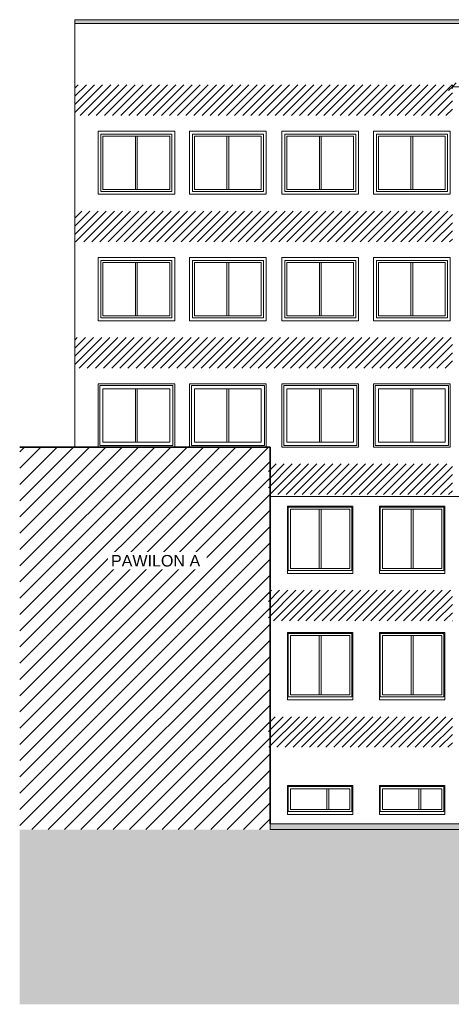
# Model space of a CAD drawing. Header units: centimetres. Extents: x -2992 to 20738, y -8842 to 3590.
# Tile 2 of 6: x -2992 to -1866, y -651 to 1920. Entities that reach past the tile are written whole.
import ezdxf

# ---------------------------------------------------------------- set-up
doc = ezdxf.new("R2010")
doc.units = ezdxf.units.CM
for name, color, linetype, lineweight in [('A-ANNO-DIMS', 211, 'Continuous', 13), ('A-ANNO-DIMS-100', 211, 'Continuous', 13), ('A-DETL-GENF', 92, 'Continuous', 9), ('A-DETL-THIN', 151, 'Continuous', 9), ('A-DETL-WIDE', 214, 'Continuous', 35), ('A-FLOR', 192, 'Continuous', 13), ('A-GLAZ', 151, 'Continuous', 13), ('A-WALL', 113, 'Continuous', 13), ('G-ANNO-TEXT', 231, 'Continuous', 13)]:
    doc.layers.add(name, color=color, linetype=linetype, lineweight=lineweight)
doc.styles.add('Arial', font='arial.ttf', dxfattribs={"height": 30})
doc.styles.add('Arial Narrow', font='ARIALN.TTF', dxfattribs={"height": 20})
doc.dimstyles.new('Diagonal_1_100__0__wewnętrzne', dxfattribs={"dimscale": 30.48, "dimtxt": 20.468619, "dimasz": 0.656168, "dimexe": 0.164042, "dimexo": 0.0625, "dimgap": 0.032808, "dimtad": 1, "dimdec": 0, "dimdsep": 46, "dimtxsty": 'Arial Narrow', "dimblk1": 'OBLIQUE', "dimblk2": 'OBLIQUE', "dimsah": 1, "dimcen": 0.09, "dimazin": 0, "dimtfac": 1, "dimtdec": 4, "dimtix": 1, "dimtmove": 0, "dimatfit": 3, "dimfxl": 0.164042, "dimfxlon": 1, "dimtvp": 1, "dimtolj": 1, "dimtzin": 0, "dimarcsym": 2})
pattern_1 = [(45, (-3740.95, 0), (-10.6066, 10.6066), [])]

# ---------------------------------------------------------------- blocks, each defined once
blk = doc.blocks.new('Okno - automatyczna etykieta - 181x181 _nietypowy podział_-2208597-Elewacja zachodnia - stan projektowany')
at = {"layer": 'A-GLAZ'}
for p, q in [((-611.3, 317.5), (-445.3, 317.5)), ((-611.3, 317.5), (-611.3, 151.5)), ((-605.8, 312), (-450.8, 312)), ((-605.8, 312), (-605.8, 157)), ((-450.8, 312), (-450.8, 157)), ((-445.3, 317.5), (-445.3, 151.5)), ((-605.8, 157), (-450.8, 157)), ((-611.3, 151.5), (-445.3, 151.5))]:
    blk.add_line(p, q, dxfattribs=at)
blk = doc.blocks.new('Okno - automatyczna etykieta - 181x181 PPOŻ-2606967-Elewacja zachodnia - stan projektowany')
at = {"layer": 'A-GLAZ'}
for p, q in [((-2291.3, 647.5), (-2125.3, 647.5)), ((-2291.3, 647.5), (-2291.3, 481.5)), ((-2125.3, 647.5), (-2125.3, 481.5)), ((-2285.8, 642), (-2130.8, 642)), ((-2285.8, 642), (-2285.8, 487)), ((-2130.8, 642), (-2130.8, 487)), ((-2291.3, 481.5), (-2125.3, 481.5)), ((-2285.8, 487), (-2130.8, 487))]:
    blk.add_line(p, q, dxfattribs=at)
blk = doc.blocks.new('Okno - automatyczna etykieta - 181x80cm _nietypowy podział_-2208607-Elewacja zachodnia - stan projektowany')
at = {"layer": 'A-GLAZ'}
for p, q in [((-611.3, -82.5), (-445.3, -82.5)), ((-611.3, -82.5), (-611.3, -147.5)), ((-605.8, -88), (-450.8, -88)), ((-605.8, -88), (-605.8, -142)), ((-450.8, -88), (-450.8, -142)), ((-445.3, -82.5), (-445.3, -147.5)), ((-611.3, -147.5), (-445.3, -147.5)), ((-605.8, -142), (-450.8, -142))]:
    blk.add_line(p, q, dxfattribs=at)
blk = doc.blocks.new('Okno - automatyczna etykieta - 200x165 _projektowane_-2617392-Elewacja zachodnia - stan projektowany')
at = {"layer": 'A-GLAZ'}
for p, q in [((-2780.3, 1291.5), (-2595.3, 1291.5)), ((-2780.3, 1291.5), (-2780.3, 1141.5)), ((-2774.8, 1286), (-2600.8, 1286)), ((-2774.8, 1286), (-2774.8, 1147)), ((-2690.3, 1147), (-2690.3, 1286)), ((-2685.3, 1286), (-2685.3, 1147)), ((-2600.8, 1286), (-2600.8, 1147)), ((-2595.3, 1291.5), (-2595.3, 1141.5)), ((-2780.3, 1141.5), (-2595.3, 1141.5)), ((-2774.8, 1147), (-2600.8, 1147))]:
    blk.add_line(p, q, dxfattribs=at)
blk = doc.blocks.new('Okno - automatyczna etykieta - 200x165 _projektowane_-2617502-Elewacja zachodnia - stan projektowany')
at = {"layer": 'A-GLAZ'}
for p, q in [((-2541.3, 1141.5), (-2541.3, 1291.5)), ((-2541.3, 1291.5), (-2356.3, 1291.5)), ((-2535.8, 1147), (-2535.8, 1286)), ((-2535.8, 1286), (-2361.8, 1286)), ((-2451.3, 1147), (-2451.3, 1286)), ((-2446.3, 1286), (-2446.3, 1147)), ((-2361.8, 1147), (-2361.8, 1286)), ((-2356.3, 1141.5), (-2356.3, 1291.5)), ((-2541.3, 1141.5), (-2356.3, 1141.5)), ((-2535.8, 1147), (-2361.8, 1147))]:
    blk.add_line(p, q, dxfattribs=at)
blk = doc.blocks.new('Okno - automatyczna etykieta - 200x165 _projektowane_-2642389-Elewacja zachodnia - stan projektowany')
at = {"layer": 'A-GLAZ'}
for p, q in [((-2592.3, 964.5), (-2783.3, 964.5)), ((-2783.3, 964.5), (-2783.3, 808.5)), ((-2774.8, 817), (-2774.8, 956)), ((-2774.8, 956), (-2600.8, 956)), ((-2690.3, 956), (-2690.3, 817)), ((-2685.3, 817), (-2685.3, 956)), ((-2600.8, 817), (-2600.8, 956)), ((-2592.3, 808.5), (-2592.3, 964.5)), ((-2783.3, 808.5), (-2592.3, 808.5)), ((-2774.8, 817), (-2600.8, 817))]:
    blk.add_line(p, q, dxfattribs=at)
blk = doc.blocks.new('DIMBLOCK3-Elewacja zachodnia - stan projektowany')
at = {"layer": 'A-ANNO-DIMS-100'}
for p, q in [((-1863.3, 1744.9), (-1853.3, 1754.9)), ((-1863.3, 1739.9), (-1863.3, 1749.9)), ((-1663.3, 1744.9), (-1653.3, 1754.9)), ((-1663.3, 1739.9), (-1663.3, 1749.9)), ((-1863.3, 1744.9), (-1873.3, 1734.9)), ((-1663.3, 1744.9), (-1863.3, 1744.9)), ((-1863.3, 1744.9), (-1863.3, 1739.9)), ((-1663.3, 1744.9), (-1673.3, 1734.9)), ((-1663.3, 1744.9), (-1663.3, 1739.9))]:
    blk.add_line(p, q, dxfattribs=at)
at = {"layer": 'A-ANNO-DIMS-100', "color": 0, "insert": (-1763.3, 1804.9), "char_height": 20, "width": 52.069, "attachment_point": 2, "line_spacing_factor": 0.974696, "style": 'Arial Narrow'}
blk.add_mtext('min.200', dxfattribs=at)
blk = doc.blocks.new('_Oblique')
at = {"color": 0, "linetype": 'ByBlock', "lineweight": -2}
blk.add_line((-0.5, -0.5), (0.5, 0.5), dxfattribs=at)

msp = doc.modelspace()

# ---------------------------------------------------------------- hatches: boundary and pattern name
at = {"layer": 'A-DETL-GENF'}
for points in [[(-2848.3, 1910), (-108.3, 1910), (-108.3, 1920), (-2848.3, 1920)], [(-309.6, -651), (73.6, -651), (73.6, -195), (-2992.1, -195), (-2992.1, -651), (-501.2, -651)], [(-501.2, -195), (-437.8, -195), (-437.8, -180), (-2338.3, -180), (-2338.3, -195), (-560.7, -195)]]:
    msp.add_hatch(color=7, dxfattribs=at).paths.add_polyline_path(points, flags=0)
h = msp.add_hatch(dxfattribs=at)
h.set_pattern_fill('FP_3', color=8, style=0, pattern_type=2)
h.set_pattern_definition(pattern_1)
h.paths.add_polyline_path([(-132.3, 1670), (-108.3, 1670), (-108.3, 1750), (-1354.3, 1750), (-1354.3, 1670), (-147.8, 1670)], flags=0)
h.paths.add_polyline_path([(-2835.1, 1670), (-1863.3, 1670), (-1863.3, 1750), (-2848.3, 1750), (-2848.3, 1670), (-2845.1, 1670)], flags=0)
h = msp.add_hatch(dxfattribs=at)
h.set_pattern_fill('FP_3', color=8, style=0, pattern_type=2)
h.set_pattern_definition(pattern_1)
h.paths.add_polyline_path([(-174.8, 1340), (-108.3, 1340), (-108.3, 1420), (-1354.3, 1420), (-1354.3, 1340), (-309.6, 1340)], flags=0)
h.paths.add_polyline_path([(-2802.5, 1340), (-1863.3, 1340), (-1863.3, 1420), (-2848.3, 1420), (-2848.3, 1340), (-2821.2, 1340)], flags=0)
h = msp.add_hatch(dxfattribs=at)
h.set_pattern_fill('FP_3', color=8, style=0, pattern_type=2)
h.set_pattern_definition(pattern_1)
h.paths.add_polyline_path([(-2802.5, 1010), (-1863.3, 1010), (-1863.3, 1090), (-2848.3, 1090), (-2848.3, 1010), (-2821.2, 1010)], flags=0)
h.paths.add_polyline_path([(-132.3, 1010), (-108.3, 1010), (-108.3, 1090), (-1354.3, 1090), (-1354.3, 1010), (-174.8, 1010)], flags=0)
h = msp.add_hatch(dxfattribs=at)
h.set_pattern_fill('FP_1', style=0, pattern_type=2)
h.set_pattern_definition([(45, (-3740.95, 0), (-21.2132, 21.2132), [])])
h.paths.add_polyline_path([(-2901.1, -195), (-2338.3, -195), (-2338.3, 804), (-2992.1, 804), (-2992.1, -195), (-2901.4, -195)], flags=0)
h = msp.add_hatch(dxfattribs=at)
h.set_pattern_fill('FP_3', color=8, style=0, pattern_type=2)
h.set_pattern_definition(pattern_1)
h.paths.add_polyline_path([(-410.5, 680), (-108.3, 680), (-108.3, 760), (-1354.3, 760), (-1354.3, 680), (-420, 680)], flags=0)
h.paths.add_polyline_path([(-2338.3, 680), (-1863.3, 680), (-1863.3, 760), (-2343.3, 760), (-2343.3, 680)], flags=0)
h = msp.add_hatch(dxfattribs=at)
h.set_pattern_fill('FP_3', color=8, style=0, pattern_type=2)
h.set_pattern_definition(pattern_1)
h.paths.add_polyline_path([(-1257.3, 350), (-437.8, 350), (-437.8, 390), (-381.3, 390), (-381.3, 430), (-1354.3, 430), (-1354.3, 350), (-1267.6, 350)], flags=0)
h.paths.add_polyline_path([(-2312.9, 350), (-1863.3, 350), (-1863.3, 430), (-2343.3, 430), (-2343.3, 350), (-2331.1, 350)], flags=0)
h = msp.add_hatch(dxfattribs=at)
h.set_pattern_fill('FP_3', color=8, style=0, pattern_type=2)
h.set_pattern_definition(pattern_1)
h.paths.add_polyline_path([(-1354.3, 20), (-437.8, 20), (-437.8, 100), (-1354.3, 100), (-1354.3, 72.6)], flags=0)
h.paths.add_polyline_path([(-2330, 20), (-1863.3, 20), (-1863.3, 100), (-2343.3, 100), (-2343.3, 20), (-2338.3, 20)], flags=0)

# ---------------------------------------------------------------- linework, layer by layer
at = {"layer": 'A-DETL-THIN'}
for p, q in [((-108.3, 1920), (-2848.3, 1920)), ((-2848.3, 1920), (-2848.3, 1910)), ((-2848.3, 1910), (-108.3, 1910)), ((-2285.8, 487), (-2285.8, 642)), ((-2285.8, 642), (-2130.8, 642)), ((-2210.8, 487), (-2210.8, 642)), ((-2205.8, 487), (-2205.8, 642)), ((-2130.8, 642), (-2130.8, 487)), ((-2045.8, 487), (-2045.8, 642)), ((-2045.8, 642), (-1890.8, 642)), ((-1970.8, 487), (-1970.8, 642)), ((-1965.8, 487), (-1965.8, 642)), ((-1890.8, 642), (-1890.8, 487)), ((-2130.8, 487), (-2285.8, 487)), ((-1890.8, 487), (-2045.8, 487)), ((-2285.8, 157), (-2285.8, 312)), ((-2285.8, 312), (-2130.8, 312)), ((-2210.8, 157), (-2210.8, 312)), ((-2205.8, 157), (-2205.8, 312)), ((-2130.8, 312), (-2130.8, 157)), ((-2045.8, 157), (-2045.8, 312)), ((-2045.8, 312), (-1890.8, 312)), ((-1970.8, 157), (-1970.8, 312)), ((-1965.8, 157), (-1965.8, 312)), ((-1890.8, 312), (-1890.8, 157)), ((-2130.8, 157), (-2285.8, 157)), ((-1890.8, 157), (-2045.8, 157)), ((-2285.8, -88), (-2130.8, -88)), ((-2285.8, -142), (-2285.8, -88)), ((-2190.8, -142), (-2190.8, -88)), ((-2185.8, -142), (-2185.8, -88)), ((-2130.8, -88), (-2130.8, -142)), ((-2045.8, -88), (-1890.8, -88)), ((-2045.8, -142), (-2045.8, -88)), ((-1950.8, -142), (-1950.8, -88)), ((-1945.8, -142), (-1945.8, -88)), ((-1890.8, -88), (-1890.8, -142)), ((-2130.8, -142), (-2285.8, -142)), ((-1890.8, -142), (-2045.8, -142)), ((-437.8, -180), (-2338.3, -180)), ((-2338.3, -180), (-2338.3, -195)), ((-2338.3, -195), (-437.8, -195))]:
    msp.add_line(p, q, dxfattribs=at)
at = {"layer": 'A-DETL-WIDE'}
for p, q in [((-2338.3, 804), (-2992.1, 804)), ((-2338.3, -180), (-2338.3, 804))]:
    msp.add_line(p, q, dxfattribs=at)
at = {"layer": 'A-FLOR'}
msp.add_line((-2848.3, 1683), (-2848.3, 1710), dxfattribs=at)
at = {"layer": 'A-WALL'}
for p, q in [((-2848.3, 1910), (-2848.3, 1710)), ((-2848.3, 1683), (-2848.3, 804)), ((-2787.8, 1629), (-2587.8, 1629)), ((-2787.8, 1464), (-2787.8, 1629)), ((-2587.8, 1629), (-2587.8, 1464)), ((-2548.8, 1629), (-2348.8, 1629)), ((-2548.8, 1464), (-2548.8, 1629)), ((-2348.8, 1629), (-2348.8, 1464)), ((-2307.8, 1629), (-2107.8, 1629)), ((-2307.8, 1464), (-2307.8, 1629)), ((-2107.8, 1629), (-2107.8, 1464)), ((-2068.8, 1629), (-1868.8, 1629)), ((-2068.8, 1464), (-2068.8, 1629)), ((-1868.8, 1629), (-1868.8, 1464)), ((-2587.8, 1464), (-2787.8, 1464)), ((-2348.8, 1464), (-2548.8, 1464)), ((-2107.8, 1464), (-2307.8, 1464)), ((-1868.8, 1464), (-2068.8, 1464)), ((-2787.8, 1299), (-2587.8, 1299)), ((-2787.8, 1134), (-2787.8, 1299)), ((-2587.8, 1299), (-2587.8, 1134)), ((-2548.8, 1299), (-2348.8, 1299)), ((-2548.8, 1134), (-2548.8, 1299)), ((-2348.8, 1299), (-2348.8, 1134)), ((-2307.8, 1299), (-2107.8, 1299)), ((-2307.8, 1134), (-2307.8, 1299)), ((-2107.8, 1299), (-2107.8, 1134)), ((-2068.8, 1299), (-1868.8, 1299)), ((-2068.8, 1134), (-2068.8, 1299)), ((-1868.8, 1299), (-1868.8, 1134)), ((-2587.8, 1134), (-2787.8, 1134)), ((-2348.8, 1134), (-2548.8, 1134)), ((-2107.8, 1134), (-2307.8, 1134)), ((-1868.8, 1134), (-2068.8, 1134)), ((-2787.8, 969), (-2587.8, 969)), ((-2787.8, 804), (-2787.8, 969)), ((-2587.8, 969), (-2587.8, 804)), ((-2548.8, 969), (-2348.8, 969)), ((-2548.8, 804), (-2548.8, 969)), ((-2348.8, 969), (-2348.8, 804)), ((-2307.8, 969), (-2107.8, 969)), ((-2307.8, 804), (-2307.8, 969)), ((-2107.8, 969), (-2107.8, 804)), ((-2068.8, 969), (-1868.8, 969)), ((-2068.8, 804), (-2068.8, 969)), ((-1868.8, 969), (-1868.8, 804)), ((-2107.8, 804), (-2307.8, 804)), ((-1868.8, 804), (-2068.8, 804)), ((-2338.3, 675), (-423.3, 675)), ((-2293.8, 650), (-2122.8, 650)), ((-2293.8, 474), (-2293.8, 650)), ((-2122.8, 650), (-2122.8, 474)), ((-2053.8, 650), (-1882.8, 650)), ((-2053.8, 474), (-2053.8, 650)), ((-1882.8, 650), (-1882.8, 474)), ((-2122.8, 474), (-2293.8, 474)), ((-1882.8, 474), (-2053.8, 474)), ((-2293.8, 320), (-2122.8, 320)), ((-2293.8, 144), (-2293.8, 320)), ((-2122.8, 320), (-2122.8, 144)), ((-2053.8, 320), (-1882.8, 320)), ((-2053.8, 144), (-2053.8, 320)), ((-1882.8, 320), (-1882.8, 144)), ((-2122.8, 144), (-2293.8, 144)), ((-1882.8, 144), (-2053.8, 144)), ((-2293.8, -80), (-2122.8, -80)), ((-2293.8, -155), (-2293.8, -80)), ((-2122.8, -80), (-2122.8, -155)), ((-2053.8, -80), (-1882.8, -80)), ((-2053.8, -155), (-2053.8, -80)), ((-1882.8, -80), (-1882.8, -155)), ((-2122.8, -155), (-2293.8, -155)), ((-1882.8, -155), (-2053.8, -155))]:
    msp.add_line(p, q, dxfattribs=at)

# ---------------------------------------------------------------- block references
at = {"layer": 'A-GLAZ'}
for name, p in [('Okno - automatyczna etykieta - 200x165 _projektowane_-2617392-Elewacja zachodnia - stan projektowany', (0, 330)), ('Okno - automatyczna etykieta - 200x165 _projektowane_-2617392-Elewacja zachodnia - stan projektowany', (239, 330)), ('Okno - automatyczna etykieta - 200x165 _projektowane_-2617392-Elewacja zachodnia - stan projektowany', (480, 330)), ('Okno - automatyczna etykieta - 200x165 _projektowane_-2617392-Elewacja zachodnia - stan projektowany', (719, 330)), ('Okno - automatyczna etykieta - 200x165 _projektowane_-2617392-Elewacja zachodnia - stan projektowany', (0, 0)), ('Okno - automatyczna etykieta - 200x165 _projektowane_-2617502-Elewacja zachodnia - stan projektowany', (0, 0)), ('Okno - automatyczna etykieta - 200x165 _projektowane_-2617392-Elewacja zachodnia - stan projektowany', (480, 0)), ('Okno - automatyczna etykieta - 200x165 _projektowane_-2617392-Elewacja zachodnia - stan projektowany', (719, 0)), ('Okno - automatyczna etykieta - 200x165 _projektowane_-2642389-Elewacja zachodnia - stan projektowany', (0, 0)), ('Okno - automatyczna etykieta - 200x165 _projektowane_-2642389-Elewacja zachodnia - stan projektowany', (239, 0)), ('Okno - automatyczna etykieta - 200x165 _projektowane_-2642389-Elewacja zachodnia - stan projektowany', (480, 0)), ('Okno - automatyczna etykieta - 200x165 _projektowane_-2642389-Elewacja zachodnia - stan projektowany', (719, 0)), ('Okno - automatyczna etykieta - 181x181 PPOŻ-2606967-Elewacja zachodnia - stan projektowany', (0, 0)), ('Okno - automatyczna etykieta - 181x181 _nietypowy podział_-2208597-Elewacja zachodnia - stan projektowany', (-1440, 330)), ('Okno - automatyczna etykieta - 181x181 _nietypowy podział_-2208597-Elewacja zachodnia - stan projektowany', (-1680, 0)), ('Okno - automatyczna etykieta - 181x181 _nietypowy podział_-2208597-Elewacja zachodnia - stan projektowany', (-1440, 0)), ('Okno - automatyczna etykieta - 181x80cm _nietypowy podział_-2208607-Elewacja zachodnia - stan projektowany', (-1680, 0)), ('Okno - automatyczna etykieta - 181x80cm _nietypowy podział_-2208607-Elewacja zachodnia - stan projektowany', (-1440, 0))]:
    msp.add_blockref(name, p, dxfattribs=at)

# ---------------------------------------------------------------- dimensions: what is measured, and where the dimension line sits
at = {"layer": 'A-ANNO-DIMS'}
dim = msp.add_linear_dim(base=(-1863.3, 1744.9), p1=(-1663.3, 1739.9), p2=(-1863.3, 1739.9), text='min.\\P<>', dimstyle='Diagonal_1_100__0__wewnętrzne', override={"dimpost": '<>', "dimfxl": 200}, dxfattribs=at)
dim.commit()
dim.dimension.update_dxf_attribs({"geometry": 'DIMBLOCK3-Elewacja zachodnia - stan projektowany', "text_midpoint": (-1763.3, 1772.8)})

# ---------------------------------------------------------------- next in the draw order: texts
at = {"layer": 'G-ANNO-TEXT', "color": 7, "insert": (-2754, 522.2), "char_height": 30, "width": 241.895, "attachment_point": 1, "line_spacing_factor": 0.936439, "style": 'Arial', "bg_fill": 3, "box_fill_scale": 1.25, "bg_fill_color": 256, "bg_fill_true_color": 13158600, "bg_fill_transparency": 0}
msp.add_mtext('\\pxt4.23333,8.46667,12.7,16.93333,21.16667,25.4,29.63333,33.86667,38.1,42.33333,46.56667,50.8,55.03333,59.26667,63.5,67.73333,71.96667,76.2,80.43333,84.66667,88.9,93.13333,97.36667,101.6,105.83333,110.06667,114.3,118.53333,122.76667,127,131.23333,135.46667;{PAWILON A}', dxfattribs=at)

doc.saveas('drawing.dxf')
